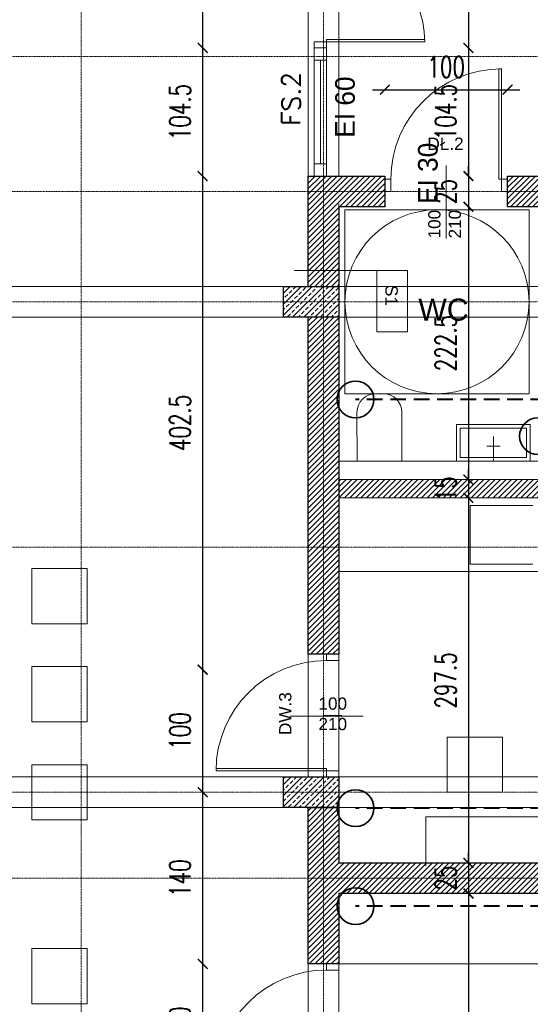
# Model space of a CAD drawing. Header units: millimetres. Extents: x -115268 to 140687, y -37779 to 24471.
# Tile 170 of 256: x 78775 to 79191, y -15617 to -14814. Entities that reach past the tile are written whole.
import ezdxf
from ezdxf.enums import TextEntityAlignment as Align

# ---------------------------------------------------------------- set-up
doc = ezdxf.new("R2010")
doc.units = ezdxf.units.MM
doc.header["$PDMODE"] = 2
doc.header["$PDSIZE"] = 1
for name, pattern in [('346-500', [1.5, 1, -0.5]), ('AUSGEZOGEN', [0]), ('DASHDOT', [1, 0.5, -0.25, 0, -0.25]), ('DASHED', [19.05, 12.7, -6.35])]:
    doc.linetypes.add(name, pattern=pattern)
doc.layers.get('0').update_dxf_attribs({"lineweight": 9})
for name, color, linetype, lineweight in [('A - STOLARKA - ZESTAWIENIE', 140, 'Continuous', 9), ('A opis', 1, 'Continuous', 13), ('A stolarka', 4, 'Continuous', 9), ('A wyp ruchome', 253, 'Continuous', 9), ('A_HATCH', 8, 'Continuous', 9), ('A_KONSTRUKCJA', 3, 'Continuous', 25), ('A_OSIE', 1, 'DASHDOT', 9), ('A_WIDOK', 253, 'Continuous', 9), ('\x9dciany', 7, 'Continuous', 9)]:
    doc.layers.add(name, color=color, linetype=linetype, lineweight=lineweight)
doc.layers.add('A_WYMIAR', color=253, linetype='Continuous', lineweight=5, transparency=0.2)
doc.styles.add('Arial', font='arial.ttf')
doc.styles.add('Arial CE', font='arial.ttf')
doc.styles.add('ROMANS', font='romanpl.shx', dxfattribs={"bigfont": 'romanbigpl.shx'})
doc.styles.add('romans 1-100', font='romans.shx', dxfattribs={"width": 0.7, "height": 17})
doc.dimstyles.new('___SKALA_1_100', dxfattribs={"dimscale": 10, "dimtxt": 17, "dimasz": 0.8, "dimexe": 2, "dimexo": 2, "dimgap": 1, "dimtad": 1, "dimdec": 4, "dimrnd": 0.5, "dimdsep": 46, "dimtxsty": 'romans 1-100', "dimblk": 'ARCHTICK', "dimcen": 0.1, "dimdle": 1, "dimse1": 1, "dimse2": 1, "dimadec": 0, "dimazin": 0, "dimtfac": 1, "dimtdec": 4, "dimtix": 1, "dimtmove": 0, "dimatfit": 3, "dimldrblk": 'ARCHTICK', "dimfxl": 6, "dimfxlon": 1, "dimtolj": 1, "dimarcsym": 0})

# ---------------------------------------------------------------- blocks, each defined once
blk = doc.blocks.new('AnonymMegaMac_nNn035')
at = {"layer": 'A stolarka', "color": 3, "linetype": 'AUSGEZOGEN', "lineweight": 0}
blk.add_line((38642.77, -8094.61), (38657.77, -8094.61), dxfattribs=at)
at = {"layer": 'A stolarka', "color": 7, "linetype": 'AUSGEZOGEN', "lineweight": 0}
for points in [[(38655.27, -8049.61), (38655.27, -8044.61), (38645.27, -8044.61), (38645.27, -8049.61)], [(38645.27, -8139.61), (38645.27, -8137.61), (38555.27, -8137.61), (38555.27, -8139.61)], [(38655.27, -8144.61), (38655.27, -8139.61), (38645.27, -8139.61), (38645.27, -8144.61)]]:
    blk.add_lwpolyline(points, close=True, dxfattribs=at)
at = {"layer": 'A stolarka', "color": 8, "linetype": 'AUSGEZOGEN', "lineweight": 0}
blk.add_arc((38645.27, -8139.61), 90, 90, 180, dxfattribs=at)
blk = doc.blocks.new('AnonymMegaMac_nNn036')
at = {"layer": 'A stolarka', "color": 3, "linetype": 'AUSGEZOGEN', "lineweight": 0}
blk.add_line((38642.77, -7854.61), (38657.77, -7854.61), dxfattribs=at)
at = {"layer": 'A stolarka', "color": 7, "linetype": 'AUSGEZOGEN', "lineweight": 0}
for points in [[(38655.27, -7809.61), (38655.27, -7804.61), (38645.27, -7804.61), (38645.27, -7809.61)], [(38645.27, -7899.61), (38645.27, -7897.61), (38555.27, -7897.61), (38555.27, -7899.61)], [(38655.27, -7904.61), (38655.27, -7899.61), (38645.27, -7899.61), (38645.27, -7904.61)]]:
    blk.add_lwpolyline(points, close=True, dxfattribs=at)
at = {"layer": 'A stolarka', "color": 8, "linetype": 'AUSGEZOGEN', "lineweight": 0}
blk.add_arc((38645.27, -7899.61), 90, 90, 180, dxfattribs=at)
blk = doc.blocks.new('AnonymMegaMac_nNn050')
at = {"layer": 'A stolarka', "color": 3, "linetype": 'AUSGEZOGEN', "lineweight": 0}
blk.add_line((38742.77, -7402.11), (38742.77, -7417.11), dxfattribs=at)
at = {"layer": 'A stolarka', "color": 7, "linetype": 'AUSGEZOGEN', "lineweight": 0}
for points in [[(38787.77, -7404.61), (38785.77, -7404.61), (38785.77, -7314.61), (38787.77, -7314.61)], [(38697.77, -7414.61), (38692.77, -7414.61), (38692.77, -7404.61), (38697.77, -7404.61)], [(38792.77, -7414.61), (38787.77, -7414.61), (38787.77, -7404.61), (38792.77, -7404.61)]]:
    blk.add_lwpolyline(points, close=True, dxfattribs=at)
at = {"layer": 'A stolarka', "color": 8, "linetype": 'AUSGEZOGEN', "lineweight": 0}
blk.add_arc((38787.77, -7404.61), 90, 90, 180, dxfattribs=at)
blk = doc.blocks.new('bateria_nNn054')
at = {"layer": 'A wyp ruchome', "color": 8, "linetype": 'AUSGEZOGEN', "lineweight": 0}
for points in [[(38781.23, -7634.61), (38781.23, -7614.61)], [(38775.85, -7622.3), (38786.62, -7622.3)]]:
    blk.add_lwpolyline(points, dxfattribs=at)
blk = doc.blocks.new('bateria1_nNn053')
blk.add_blockref('bateria_nNn054', (0, 0))
blk = doc.blocks.new('AnonymMegaMac_nNn058')
at = {"layer": 'A stolarka', "color": 3, "linetype": 'AUSGEZOGEN', "lineweight": 0}
blk.add_line((38647.77, -7239.61), (38632.77, -7239.61), dxfattribs=at)
at = {"layer": 'A stolarka', "color": 7, "linetype": 'AUSGEZOGEN', "lineweight": 0}
for points in [[(38635.27, -7199.61), (38635.27, -7194.61), (38645.27, -7194.61), (38645.27, -7199.61)], [(38635.27, -7284.61), (38635.27, -7279.61), (38645.27, -7279.61), (38645.27, -7284.61)], [(38645.27, -7279.61), (38645.27, -7277.61), (38725.27, -7277.61), (38725.27, -7279.61)]]:
    blk.add_lwpolyline(points, close=True, dxfattribs=at)
at = {"layer": 'A stolarka', "color": 8, "linetype": 'AUSGEZOGEN', "lineweight": 0}
blk.add_arc((38645.27, -7279.61), 80, 0, 90, dxfattribs=at)
blk = doc.blocks.new('_ArchTick')
at = {"color": 0, "linetype": 'ByBlock', "const_width": 0.15}
blk.add_lwpolyline([(-0.5, -0.5), (0.5, 0.5)], dxfattribs=at)
blk = doc.blocks.new('*D667')
at = {"layer": 'A_WYMIAR', "color": 0, "lineweight": -2, "transparency": 16777216}
blk.add_line((77844.19, -14224.16), (77844.19, -16664.16), dxfattribs=at)
at = {"layer": 'Defpoints', "color": 0, "transparency": 16777216}
for p in [(78014.57, -14234.16), (77844.19, -16654.16), (79014.57, -16654.16)]:
    blk.add_point(p, dxfattribs=at)
at = {"layer": 'A_WYMIAR', "color": 0, "lineweight": -2, "transparency": 16777216, "xscale": 8, "yscale": 8, "zscale": 8}
for p, rotation in [((77844.19, -14234.16), 90), ((77844.19, -16654.16), 270)]:
    blk.add_blockref('_ArchTick', p, dxfattribs=dict(at, rotation=rotation))
at = {"layer": 'A_WYMIAR', "color": 0, "transparency": 16777216, "insert": (77825.69, -15444.16), "char_height": 17, "attachment_point": 5, "rotation": 90, "style": 'romans 1-100'}
blk.add_mtext('\\A1;2420', dxfattribs=at)
blk = doc.blocks.new('*D704')
at = {"layer": 'A_WYMIAR', "color": 0, "lineweight": -2, "transparency": 16777216}
blk.add_line((78004.57, -17141.1), (80394.57, -17141.1), dxfattribs=at)
at = {"layer": 'Defpoints', "color": 0, "transparency": 16777216}
for p in [(78014.57, -14449.85), (80384.57, -16049.85), (80384.57, -17141.1)]:
    blk.add_point(p, dxfattribs=at)
at = {"layer": 'A_WYMIAR', "color": 0, "lineweight": -2, "transparency": 16777216, "xscale": 8, "yscale": 8, "zscale": 8, "rotation": 180}
blk.add_blockref('_ArchTick', (78014.57, -17141.1), dxfattribs=at)
at = {"layer": 'A_WYMIAR', "color": 0, "lineweight": -2, "transparency": 16777216, "xscale": 8, "yscale": 8, "zscale": 8}
blk.add_blockref('_ArchTick', (80384.57, -17141.1), dxfattribs=at)
at = {"layer": 'A_WYMIAR', "color": 0, "transparency": 16777216, "insert": (79199.57, -17122.6), "char_height": 17, "attachment_point": 5, "style": 'romans 1-100'}
blk.add_mtext('\\A1;2370', dxfattribs=at)
blk = doc.blocks.new('*D339')
at = {"layer": 'A_WYMIAR', "color": 0, "lineweight": -2, "transparency": 16777216}
blk.add_line((79140.16, -14647.16), (79140.16, -14847.16), dxfattribs=at)
at = {"layer": 'Defpoints', "color": 0, "transparency": 16777216}
for p in [(79034.57, -14657.16), (79019.57, -14837.16), (79140.16, -14837.16)]:
    blk.add_point(p, dxfattribs=at)
at = {"layer": 'A_WYMIAR', "color": 0, "lineweight": -2, "transparency": 16777216, "xscale": 8, "yscale": 8, "zscale": 8}
for p, rotation in [((79140.16, -14657.16), 90), ((79140.16, -14837.16), 270)]:
    blk.add_blockref('_ArchTick', p, dxfattribs=dict(at, rotation=rotation))
at = {"layer": 'A_WYMIAR', "color": 0, "transparency": 16777216, "insert": (79121.66, -14747.16), "char_height": 17, "attachment_point": 5, "rotation": 90, "style": 'romans 1-100'}
blk.add_mtext('\\A1;180', dxfattribs=at)
blk = doc.blocks.new('*D340')
at = {"layer": 'A_WYMIAR', "color": 0, "lineweight": -2, "transparency": 16777216}
blk.add_line((79140.16, -14827.16), (79140.16, -14951.66), dxfattribs=at)
at = {"layer": 'Defpoints', "color": 0, "transparency": 16777216}
for p in [(79019.57, -14837.16), (79035.8, -14941.66), (79140.16, -14941.66)]:
    blk.add_point(p, dxfattribs=at)
at = {"layer": 'A_WYMIAR', "color": 0, "lineweight": -2, "transparency": 16777216, "xscale": 8, "yscale": 8, "zscale": 8}
for p, rotation in [((79140.16, -14837.16), 90), ((79140.16, -14941.66), 270)]:
    blk.add_blockref('_ArchTick', p, dxfattribs=dict(at, rotation=rotation))
at = {"layer": 'A_WYMIAR', "color": 0, "transparency": 16777216, "insert": (79121.66, -14889.41), "char_height": 17, "attachment_point": 5, "rotation": 90, "style": 'romans 1-100'}
blk.add_mtext('\\A1;104.5', dxfattribs=at)
blk = doc.blocks.new('*D350')
at = {"layer": 'A_WYMIAR', "color": 0, "lineweight": -2, "transparency": 16777216}
for p, q in [((79140.16, -14941.66), (79140.16, -14933.66)), ((79140.16, -14941.66), (79140.16, -14966.66)), ((79140.16, -14966.66), (79140.16, -14974.66))]:
    blk.add_line(p, q, dxfattribs=at)
at = {"layer": 'Defpoints', "color": 0, "transparency": 16777216}
for p in [(79058.57, -14941.66), (79058.57, -14966.66), (79140.16, -14966.66)]:
    blk.add_point(p, dxfattribs=at)
at = {"layer": 'A_WYMIAR', "color": 0, "lineweight": -2, "transparency": 16777216, "xscale": 8, "yscale": 8, "zscale": 8}
for p, rotation in [((79140.16, -14941.66), 270), ((79140.16, -14966.66), 90)]:
    blk.add_blockref('_ArchTick', p, dxfattribs=dict(at, rotation=rotation))
at = {"layer": 'A_WYMIAR', "color": 0, "transparency": 16777216, "insert": (79121.66, -14954.16), "char_height": 17, "attachment_point": 5, "rotation": 90, "style": 'romans 1-100'}
blk.add_mtext('\\A1;25', dxfattribs=at)
blk = doc.blocks.new('*D351')
at = {"layer": 'A_WYMIAR', "color": 0, "lineweight": -2, "transparency": 16777216}
blk.add_line((79140.16, -14956.66), (79140.16, -15199.16), dxfattribs=at)
at = {"layer": 'Defpoints', "color": 0, "transparency": 16777216}
for p in [(79058.57, -14966.66), (79140.16, -15189.16), (79140.16, -15189.16)]:
    blk.add_point(p, dxfattribs=at)
at = {"layer": 'A_WYMIAR', "color": 0, "lineweight": -2, "transparency": 16777216, "xscale": 8, "yscale": 8, "zscale": 8}
for p, rotation in [((79140.16, -14966.66), 90), ((79140.16, -15189.16), 270)]:
    blk.add_blockref('_ArchTick', p, dxfattribs=dict(at, rotation=rotation))
at = {"layer": 'A_WYMIAR', "color": 0, "transparency": 16777216, "insert": (79121.66, -15077.91), "char_height": 17, "attachment_point": 5, "rotation": 90, "style": 'romans 1-100'}
blk.add_mtext('\\A1;222.5', dxfattribs=at)
blk = doc.blocks.new('*D352')
at = {"layer": 'A_WYMIAR', "color": 0, "lineweight": -2, "transparency": 16777216}
for p, q in [((79140.16, -15189.16), (79140.16, -15181.16)), ((79140.16, -15189.16), (79140.16, -15204.16)), ((79140.16, -15204.16), (79140.16, -15212.16))]:
    blk.add_line(p, q, dxfattribs=at)
at = {"layer": 'Defpoints', "color": 0, "transparency": 16777216}
for p in [(79140.16, -15189.16), (79136.21, -15204.16), (79140.16, -15204.16)]:
    blk.add_point(p, dxfattribs=at)
at = {"layer": 'A_WYMIAR', "color": 0, "lineweight": -2, "transparency": 16777216, "xscale": 8, "yscale": 8, "zscale": 8}
for p, rotation in [((79140.16, -15189.16), 270), ((79140.16, -15204.16), 90)]:
    blk.add_blockref('_ArchTick', p, dxfattribs=dict(at, rotation=rotation))
at = {"layer": 'A_WYMIAR', "color": 0, "transparency": 16777216, "insert": (79121.66, -15196.66), "char_height": 17, "attachment_point": 5, "rotation": 90, "style": 'romans 1-100'}
blk.add_mtext('\\A1;15', dxfattribs=at)
blk = doc.blocks.new('*D353')
at = {"layer": 'A_WYMIAR', "color": 0, "lineweight": -2, "transparency": 16777216}
blk.add_line((79140.16, -15194.16), (79140.16, -15511.66), dxfattribs=at)
at = {"layer": 'Defpoints', "color": 0, "transparency": 16777216}
for p in [(79136.21, -15204.16), (79136.21, -15501.66), (79140.16, -15501.66)]:
    blk.add_point(p, dxfattribs=at)
at = {"layer": 'A_WYMIAR', "color": 0, "lineweight": -2, "transparency": 16777216, "xscale": 8, "yscale": 8, "zscale": 8}
for p, rotation in [((79140.16, -15204.16), 90), ((79140.16, -15501.66), 270)]:
    blk.add_blockref('_ArchTick', p, dxfattribs=dict(at, rotation=rotation))
at = {"layer": 'A_WYMIAR', "color": 0, "transparency": 16777216, "insert": (79121.66, -15352.91), "char_height": 17, "attachment_point": 5, "rotation": 90, "style": 'romans 1-100'}
blk.add_mtext('\\A1;297.5', dxfattribs=at)
blk = doc.blocks.new('*D354')
at = {"layer": 'A_WYMIAR', "color": 0, "lineweight": -2, "transparency": 16777216}
for p, q in [((79140.16, -15501.66), (79140.16, -15493.66)), ((79140.16, -15501.66), (79140.16, -15526.66)), ((79140.16, -15526.66), (79140.16, -15534.66))]:
    blk.add_line(p, q, dxfattribs=at)
at = {"layer": 'Defpoints', "color": 0, "transparency": 16777216}
for p in [(79136.21, -15501.66), (79136.21, -15526.66), (79140.16, -15526.66)]:
    blk.add_point(p, dxfattribs=at)
at = {"layer": 'A_WYMIAR', "color": 0, "lineweight": -2, "transparency": 16777216, "xscale": 8, "yscale": 8, "zscale": 8}
for p, rotation in [((79140.16, -15501.66), 270), ((79140.16, -15526.66), 90)]:
    blk.add_blockref('_ArchTick', p, dxfattribs=dict(at, rotation=rotation))
at = {"layer": 'A_WYMIAR', "color": 0, "transparency": 16777216, "insert": (79121.66, -15514.16), "char_height": 17, "attachment_point": 5, "rotation": 90, "style": 'romans 1-100'}
blk.add_mtext('\\A1;25', dxfattribs=at)
blk = doc.blocks.new('*D355')
at = {"layer": 'A_WYMIAR', "color": 0, "lineweight": -2, "transparency": 16777216}
blk.add_line((79140.16, -15516.66), (79140.16, -15831.66), dxfattribs=at)
at = {"layer": 'Defpoints', "color": 0, "transparency": 16777216}
for p in [(79136.21, -15526.66), (79140.16, -15821.66), (79143.65, -15821.66)]:
    blk.add_point(p, dxfattribs=at)
at = {"layer": 'A_WYMIAR', "color": 0, "lineweight": -2, "transparency": 16777216, "xscale": 8, "yscale": 8, "zscale": 8}
for p, rotation in [((79140.16, -15526.66), 90), ((79140.16, -15821.66), 270)]:
    blk.add_blockref('_ArchTick', p, dxfattribs=dict(at, rotation=rotation))
at = {"layer": 'A_WYMIAR', "color": 0, "transparency": 16777216, "insert": (79121.66, -15674.16), "char_height": 17, "attachment_point": 5, "rotation": 90, "style": 'romans 1-100'}
blk.add_mtext('\\A1;295', dxfattribs=at)
blk = doc.blocks.new('*D388')
at = {"layer": 'A_WYMIAR', "color": 0, "lineweight": -2, "transparency": 16777216}
blk.add_line((78923.64, -15694.16), (78923.64, -15574.16), dxfattribs=at)
at = {"layer": 'Defpoints', "color": 0, "transparency": 16777216}
for p in [(78923.64, -15584.16), (79014.57, -15584.16), (79014.57, -15684.16)]:
    blk.add_point(p, dxfattribs=at)
at = {"layer": 'A_WYMIAR', "color": 0, "lineweight": -2, "transparency": 16777216, "xscale": 8, "yscale": 8, "zscale": 8}
for p, rotation in [((78923.64, -15584.16), 90), ((78923.64, -15684.16), 270)]:
    blk.add_blockref('_ArchTick', p, dxfattribs=dict(at, rotation=rotation))
at = {"layer": 'A_WYMIAR', "color": 0, "transparency": 16777216, "insert": (78905.14, -15634.16), "char_height": 17, "attachment_point": 5, "rotation": 90, "style": 'romans 1-100'}
blk.add_mtext('\\A1;100', dxfattribs=at)
blk = doc.blocks.new('*D389')
at = {"layer": 'A_WYMIAR', "color": 0, "lineweight": -2, "transparency": 16777216}
blk.add_line((78923.64, -15594.16), (78923.64, -15434.16), dxfattribs=at)
at = {"layer": 'Defpoints', "color": 0, "transparency": 16777216}
for p in [(78923.64, -15444.16), (79014.57, -15444.16), (79014.57, -15584.16)]:
    blk.add_point(p, dxfattribs=at)
at = {"layer": 'A_WYMIAR', "color": 0, "lineweight": -2, "transparency": 16777216, "xscale": 8, "yscale": 8, "zscale": 8}
for p, rotation in [((78923.64, -15444.16), 90), ((78923.64, -15584.16), 270)]:
    blk.add_blockref('_ArchTick', p, dxfattribs=dict(at, rotation=rotation))
at = {"layer": 'A_WYMIAR', "color": 0, "transparency": 16777216, "insert": (78905.14, -15514.16), "char_height": 17, "attachment_point": 5, "rotation": 90, "style": 'romans 1-100'}
blk.add_mtext('\\A1;140', dxfattribs=at)
blk = doc.blocks.new('*D390')
at = {"layer": 'A_WYMIAR', "color": 0, "lineweight": -2, "transparency": 16777216}
blk.add_line((78923.64, -15454.16), (78923.64, -15334.16), dxfattribs=at)
at = {"layer": 'Defpoints', "color": 0, "transparency": 16777216}
for p in [(78923.64, -15344.16), (79014.57, -15344.16), (79014.57, -15444.16)]:
    blk.add_point(p, dxfattribs=at)
at = {"layer": 'A_WYMIAR', "color": 0, "lineweight": -2, "transparency": 16777216, "xscale": 8, "yscale": 8, "zscale": 8}
for p, rotation in [((78923.64, -15344.16), 90), ((78923.64, -15444.16), 270)]:
    blk.add_blockref('_ArchTick', p, dxfattribs=dict(at, rotation=rotation))
at = {"layer": 'A_WYMIAR', "color": 0, "transparency": 16777216, "insert": (78905.14, -15394.16), "char_height": 17, "attachment_point": 5, "rotation": 90, "style": 'romans 1-100'}
blk.add_mtext('\\A1;100', dxfattribs=at)
blk = doc.blocks.new('*D391')
at = {"layer": 'A_WYMIAR', "color": 0, "lineweight": -2, "transparency": 16777216}
blk.add_line((78923.64, -15354.16), (78923.64, -14931.66), dxfattribs=at)
at = {"layer": 'Defpoints', "color": 0, "transparency": 16777216}
for p in [(78923.64, -14941.66), (79014.57, -14941.66), (79014.57, -15344.16)]:
    blk.add_point(p, dxfattribs=at)
at = {"layer": 'A_WYMIAR', "color": 0, "lineweight": -2, "transparency": 16777216, "xscale": 8, "yscale": 8, "zscale": 8}
for p, rotation in [((78923.64, -14941.66), 90), ((78923.64, -15344.16), 270)]:
    blk.add_blockref('_ArchTick', p, dxfattribs=dict(at, rotation=rotation))
at = {"layer": 'A_WYMIAR', "color": 0, "transparency": 16777216, "insert": (78905.14, -15142.91), "char_height": 17, "attachment_point": 5, "rotation": 90, "style": 'romans 1-100'}
blk.add_mtext('\\A1;402.5', dxfattribs=at)
blk = doc.blocks.new('*D392')
at = {"layer": 'A_WYMIAR', "color": 0, "lineweight": -2, "transparency": 16777216}
blk.add_line((78923.64, -14951.66), (78923.64, -14827.16), dxfattribs=at)
at = {"layer": 'Defpoints', "color": 0, "transparency": 16777216}
for p in [(78923.64, -14837.16), (79014.57, -14837.16), (79014.57, -14941.66)]:
    blk.add_point(p, dxfattribs=at)
at = {"layer": 'A_WYMIAR', "color": 0, "lineweight": -2, "transparency": 16777216, "xscale": 8, "yscale": 8, "zscale": 8}
for p, rotation in [((78923.64, -14837.16), 90), ((78923.64, -14941.66), 270)]:
    blk.add_blockref('_ArchTick', p, dxfattribs=dict(at, rotation=rotation))
at = {"layer": 'A_WYMIAR', "color": 0, "transparency": 16777216, "insert": (78905.14, -14889.41), "char_height": 17, "attachment_point": 5, "rotation": 90, "style": 'romans 1-100'}
blk.add_mtext('\\A1;104.5', dxfattribs=at)
blk = doc.blocks.new('*D393')
at = {"layer": 'A_WYMIAR', "color": 0, "lineweight": -2, "transparency": 16777216}
blk.add_line((78923.64, -14847.16), (78923.64, -14647.16), dxfattribs=at)
at = {"layer": 'Defpoints', "color": 0, "transparency": 16777216}
for p in [(78923.64, -14657.16), (79014.57, -14657.16), (79014.57, -14837.16)]:
    blk.add_point(p, dxfattribs=at)
at = {"layer": 'A_WYMIAR', "color": 0, "lineweight": -2, "transparency": 16777216, "xscale": 8, "yscale": 8, "zscale": 8}
for p, rotation in [((78923.64, -14657.16), 90), ((78923.64, -14837.16), 270)]:
    blk.add_blockref('_ArchTick', p, dxfattribs=dict(at, rotation=rotation))
at = {"layer": 'A_WYMIAR', "color": 0, "transparency": 16777216, "insert": (78905.14, -14747.16), "char_height": 17, "attachment_point": 5, "rotation": 90, "style": 'romans 1-100'}
blk.add_mtext('\\A1;180', dxfattribs=at)
blk = doc.blocks.new('*D424')
at = {"layer": 'A_WYMIAR', "color": 0, "lineweight": -2, "transparency": 16777216}
blk.add_line((79062.07, -14871.21), (79182.07, -14871.21), dxfattribs=at)
at = {"layer": 'Defpoints', "color": 0, "transparency": 16777216}
for p in [(79172.07, -14871.21), (79072.07, -14944.16), (79172.07, -14944.16)]:
    blk.add_point(p, dxfattribs=at)
at = {"layer": 'A_WYMIAR', "color": 0, "lineweight": -2, "transparency": 16777216, "xscale": 8, "yscale": 8, "zscale": 8, "rotation": 180}
blk.add_blockref('_ArchTick', (79072.07, -14871.21), dxfattribs=at)
at = {"layer": 'A_WYMIAR', "color": 0, "lineweight": -2, "transparency": 16777216, "xscale": 8, "yscale": 8, "zscale": 8}
blk.add_blockref('_ArchTick', (79172.07, -14871.21), dxfattribs=at)
at = {"layer": 'A_WYMIAR', "color": 0, "transparency": 16777216, "insert": (79122.07, -14852.71), "char_height": 17, "attachment_point": 5, "style": 'romans 1-100'}
blk.add_mtext('\\A1;100', dxfattribs=at)

msp = doc.modelspace()

# ---------------------------------------------------------------- hatches: boundary and pattern name
at = {"layer": 'A_HATCH', "true_color": 0x636466, "transparency": 33554687}
h = msp.add_hatch(dxfattribs=at)
h.set_pattern_fill('ANSI31', color=251)
h.set_pattern_definition([(45, (4833.216, -605.403), (-2.24506403, 2.24506403), [])])
h.paths.add_polyline_path([(79434.57106, -16027.2766), (79409.57106, -16027.2766), (79409.57106, -16444.16092), (79434.57106, -16444.16092)])
h.paths.add_polyline_path([(79434.57106, -15444.16092), (79409.57106, -15444.16092), (79409.57106, -15501.66092), (79034.57106, -15501.66092), (79034.57106, -15456.66092), (79009.57106, -15456.66092), (79009.57106, -15584.16092), (79034.57106, -15584.16092), (79034.57106, -15526.66092), (79409.57106, -15526.66092), (79409.57106, -15584.16092), (79434.57106, -15584.16092)])
h.paths.add_polyline_path([(79434.57106, -14944.16092), (79377.07106, -14944.16092), (79377.07106, -14964.16092), (79409.57451, -14963.97501), (79409.57451, -15343.97501), (79434.57106, -15344.16092)])
h.paths.add_polyline_path([(79277.07106, -14941.66092), (79172.07106, -14941.66092), (79172.07106, -14966.66092), (79277.07106, -14966.66092)])
h.paths.add_polyline_path([(80029.57106, -15844.16092), (79889.57106, -15844.16092), (79889.57106, -15869.16092), (80002.07106, -15869.16092), (80002.07106, -16044.16092), (80027.07106, -16044.16092), (80027.07106, -15869.16092), (80029.57106, -15869.16092)])
h.paths.add_polyline_path([(80027.07106, -16044.16092), (80002.07106, -16044.16092), (80002.07106, -16144.16092), (80027.07106, -16144.16092)])
h.paths.add_polyline_path([(80027.07106, -16144.16092), (80002.07106, -16144.16092), (80002.07106, -16199.16092), (80027.07106, -16199.16092)])
h.paths.add_polyline_path([(80274.57106, -15844.16092), (80124.57106, -15844.16092), (80124.57106, -15869.16092), (80274.57106, -15869.16092)])
h.paths.add_polyline_path([(80359.57106, -15844.16092), (80274.57106, -15844.16092), (80274.57106, -15869.16092), (80359.57106, -15869.16092)])
h.paths.add_polyline_path([(80124.57106, -15844.16092), (80119.57106, -15844.16092), (80119.57106, -15869.16092), (80124.57106, -15869.16092)])
h.paths.add_polyline_path([(79009.57106, -15831.66092), (79034.57106, -15831.66092), (79034.57106, -15846.66092), (79409.57106, -15846.66092), (79409.57106, -15927.2766), (79434.57106, -15927.2766), (79434.57106, -15684.16092), (79409.57106, -15684.16092), (79409.57106, -15821.66092), (79034.57106, -15821.66092), (79034.57106, -15684.16092), (79009.57106, -15684.16092)])
h.paths.add_polyline_path([(79034.57106, -15856.66092), (79009.57106, -15856.66092), (79009.57106, -15927.2766), (79034.57106, -15927.2766)])
h.paths.add_polyline_path([(79614.57106, -15831.16092), (79639.57106, -15831.16092), (79639.57106, -15456.66092), (79614.57106, -15456.66092)])
h.paths.add_polyline_path([(79654.57106, -15844.16092), (79654.57106, -15869.16092), (79799.57106, -15869.16092), (79799.57106, -15844.16092)])
h.paths.add_polyline_path([(79639.57106, -15869.16092), (79614.57106, -15869.16092), (79614.57106, -15984.16092), (79624.57106, -15984.16092), (79639.57106, -15984.16092)])
h.paths.add_polyline_path([(79627.07106, -15856.66092), (79627.07106, -15857.28592), (79627.72895, -15856.66092)])
h.paths.add_polyline_path([(79614.57106, -15031.66092), (79639.57106, -15031.66092), (79639.57106, -14944.16092), (79614.57106, -14944.16092)])
h.paths.add_polyline_path([(79639.57106, -15056.66092), (79614.57106, -15056.66092), (79614.57106, -15431.66092), (79639.57106, -15431.66092)])
h.paths.add_polyline_path([(79009.57106, -15031.66092), (79034.57106, -15031.66092), (79034.57106, -14966.66092), (79072.07106, -14966.66092), (79072.07106, -14941.66092), (79009.57106, -14941.66092)])
h.paths.add_polyline_path([(79009.57106, -15044.16092), (79012.07106, -15044.16092), (79009.57106, -15042.77203)])
h.paths.add_polyline_path([(79034.57106, -15056.66092), (79009.57106, -15056.66092), (79009.57106, -15331.66092), (79034.57106, -15331.66092)])
h = msp.add_hatch(dxfattribs=at)
h.set_pattern_fill('ANSI31', color=251)
h.set_pattern_definition([(45, (25823.836, -10011.816), (-2.24506403, 2.24506403), [])])
h.paths.add_polyline_path([(79409.57451, -15189.16092), (79232.07106, -15189.16092), (79232.07106, -14966.66092), (79217.07106, -14966.66092), (79217.07106, -15189.16092), (79034.57106, -15189.16092), (79034.57106, -15204.16092), (79409.57451, -15204.16092)])
at = {"layer": 'A_HATCH', "linetype": '346-500', "ltscale": 0.5, "transparency": 33554687}
h = msp.add_hatch(dxfattribs=at)
h.set_pattern_fill('ANSI33', color=256)
h.set_pattern_definition([(45, (3007.5975, -884.2525), (-4.49012806, 4.49012806), []), (45, (3012.0876, -884.2525), (-4.49012806, 4.49012806), [3.175, -1.5875])])
h.paths.add_polyline_path([(79034.57106, -15031.66092), (78989.57106, -15031.66092), (78989.57106, -15056.66092), (79034.57106, -15056.66092)])
at = {"layer": 'A_HATCH', "ltscale": 0.5, "transparency": 33554687}
h = msp.add_hatch(dxfattribs=at)
h.set_pattern_fill('ANSI33', color=256, angle=-2e-14)
h.paths.add_polyline_path([(79022.07106, -15444.16092), (78989.57106, -15444.16092), (78989.57106, -15456.66092), (79022.07106, -15456.66092)])
h.paths.add_polyline_path([(79022.07106, -15431.66092), (79009.57106, -15431.66092), (78989.57106, -15431.66092), (78989.57106, -15444.16092), (79022.07106, -15444.16092)])
h.paths.add_polyline_path([(79034.57106, -15431.66092), (79022.07106, -15431.66092), (79022.07106, -15444.16092), (79034.57106, -15444.16092)])
h.paths.add_polyline_path([(79034.57106, -15450.76157), (79034.57106, -15444.16092), (79022.07106, -15444.16092), (79022.07106, -15456.66092), (79033.17895, -15456.66092, -0.102075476)])
h.paths.add_polyline_path([(79034.57106, -15450.76157, 0.102075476), (79033.17895, -15456.66092), (79034.57106, -15456.66092)], flags=17)

# ---------------------------------------------------------------- linework, layer by layer
for p, q in [((79014.57106, -14941.66092), (79072.07106, -14941.66092)), ((79172.07106, -14941.66092), (79277.07106, -14941.66092)), ((79072.07106, -14964.16092), (79072.07106, -14944.16092)), ((79172.07106, -14964.16092), (79172.07106, -14944.16092)), ((79034.57106, -14966.66092), (79072.07106, -14966.66092)), ((79034.57106, -15204.16092), (79409.57451, -15204.16092)), ((79014.57106, -15331.66092), (79034.57106, -15331.66092))]:
    msp.add_line(p, q)
at = {"layer": 'A opis', "color": 0, "ltscale": 0.5}
for p, q in [((79122.07601, -14992.6346), (79122.07601, -14933.13689)), ((78994.8222, -15382.14516), (79054.31991, -15382.14516))]:
    msp.add_line(p, q, dxfattribs=at)
at = {"layer": 'A stolarka'}
for p, q in [((79024.57106, -14941.66092), (79024.57106, -14830.16092)), ((79014.57106, -14941.66092), (79014.57106, -14832.16092)), ((79019.57106, -14931.66092), (79019.57106, -14847.16092))]:
    msp.add_line(p, q, dxfattribs=at)
for points in [[(79024.57106, -14847.16092), (79024.57106, -14837.16092), (79014.57106, -14837.16092), (79014.57106, -14847.16092), (79024.57106, -14847.16092)], [(79024.57106, -14941.66092), (79024.57106, -14931.66092), (79014.57106, -14931.66092), (79014.57106, -14941.66092), (79024.57106, -14941.66092)]]:
    msp.add_lwpolyline(points, dxfattribs=at)
at = {"layer": 'A wyp ruchome'}
for p, q in [((79034.57106, -15264.16092), (79409.57451, -15264.16092)), ((79034.57106, -15584.16092), (79414.57106, -15584.16092))]:
    msp.add_line(p, q, dxfattribs=at)
msp.add_lwpolyline([(79085.89634, -15174.19437), (79085.87974, -15134.19438, 0.414213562), (79070.87352, -15119.2006), (79064.37308, -15119.20378, 0.414204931), (79049.3793, -15134.20956), (79049.39472, -15174.20897), (79085.89634, -15174.19334)], format="xyb", dxfattribs=at)
for points in [[(79130.53881, -15144.15907), (79190.53881, -15144.15907), (79190.53881, -15174.15907), (79130.53881, -15174.15907)], [(79133.53881, -15147.15907), (79187.53881, -15147.15907), (79187.53881, -15171.15907), (79133.53881, -15171.15907)], [(78784.57106, -15261.66092), (78829.57106, -15261.66092), (78829.57106, -15306.66092), (78784.57106, -15306.66092)], [(78784.57106, -15341.66092), (78829.57106, -15341.66092), (78829.57106, -15386.66092), (78784.57106, -15386.66092)], [(79122.92885, -15444.16092), (79122.92885, -15399.16092), (79167.92885, -15399.16092), (79167.92885, -15444.16092)], [(78784.57106, -15421.66092), (78829.57106, -15421.66092), (78829.57106, -15466.66092), (78784.57106, -15466.66092)], [(78784.57106, -15571.66092), (78829.57106, -15571.66092), (78829.57106, -15616.66092), (78784.57106, -15616.66092)]]:
    msp.add_lwpolyline(points, close=True, dxfattribs=at)
for points in [[(79217.07106, -15174.15921), (79034.57106, -15174.15763), (79034.57106, -15204.16092)], [(79192.59417, -15258.16092), (79141.59417, -15258.16092), (79141.59417, -15210.16092), (79192.59417, -15210.16092)], [(79105.42885, -15464.16092), (79345.42885, -15464.16092), (79345.42885, -15504.16092)], [(79105.42885, -15504.16092), (79105.42885, -15464.16092)]]:
    msp.add_lwpolyline(points, dxfattribs=at)
at = {"layer": 'A_KONSTRUKCJA', "color": 5, "linetype": 'DASHED', "lineweight": 40}
for p, q in [((79584.57106, -15123.79176), (79048.17295, -15123.79176)), ((79584.57106, -15457.08522), (79048.17295, -15457.08522)), ((79584.57106, -15537.06989), (79048.17295, -15537.06989))]:
    msp.add_line(p, q, dxfattribs=at)
at = {"layer": 'A_KONSTRUKCJA'}
msp.add_lwpolyline([(79009.57106, -15031.66092), (79009.57106, -14941.66092), (79072.07106, -14941.66092), (79072.07106, -14966.66092), (79034.57106, -14966.66092), (79034.57106, -15331.66092), (79009.57106, -15331.66092), (79009.57106, -15056.66092)], dxfattribs=at)
for points in [[(79172.07106, -14941.66092), (79277.07106, -14941.66092), (79277.07106, -14966.66092), (79172.07106, -14966.66092)], [(79034.57106, -15456.66092), (79034.57106, -15501.66092), (79409.57106, -15501.66092), (79409.57106, -15444.16092), (79434.57106, -15444.16092), (79434.57106, -15584.16092), (79409.57106, -15584.16092), (79409.57106, -15526.66092), (79034.57106, -15526.66092), (79034.57106, -15584.16092), (79009.57106, -15584.16092), (79009.57106, -15456.66092)]]:
    msp.add_lwpolyline(points, close=True, dxfattribs=at)
at = {"layer": 'A_KONSTRUKCJA', "ltscale": 0.5}
for points in [[(78989.57106, -15031.66092), (79034.57106, -15031.66092), (79034.57106, -15056.66092), (78989.57106, -15056.66092)], [(78989.57106, -15031.66092), (79034.57106, -15031.66092), (79034.57106, -15056.66092), (78989.57106, -15056.66092)], [(78989.57106, -15431.66092), (79034.57106, -15431.66092), (79034.57106, -15456.66092), (78989.57106, -15456.66092)]]:
    msp.add_lwpolyline(points, close=True, dxfattribs=at)
at = {"layer": 'A_OSIE', "ltscale": 0.3}
for p, q in [((78824.57106, -17157.58662), (78824.57106, -13920.52461)), ((79022.07106, -17157.58662), (79022.07106, -13920.52461)), ((80675.91005, -14844.16092), (77774.94766, -14844.16092)), ((77774.94766, -14954.16092), (80675.91005, -14954.16092)), ((80675.91005, -15044.16092), (77774.94766, -15044.16092)), ((80675.91005, -15244.16092), (77774.94766, -15244.16092)), ((80675.91005, -15444.16092), (77774.94766, -15444.16092)), ((77774.94766, -15514.16092), (80675.91005, -15514.16092))]:
    msp.add_line(p, q, dxfattribs=at)
at = {"layer": 'A_WIDOK', "color": 6, "linetype": '346-500', "ltscale": 0.5}
for p, q in [((79009.57106, -14657.16092), (79009.57106, -14944.16092)), ((79034.57106, -14941.66092), (79034.57106, -14657.16092))]:
    msp.add_line(p, q, dxfattribs=at)
for points in [[(78129.57106, -15031.66092), (80274.57106, -15031.66092)], [(80274.57106, -15056.66092), (78129.57106, -15056.66092)], [(78129.57106, -15431.66092), (80274.57106, -15431.66092)], [(80274.57106, -15456.66092), (78129.57106, -15456.66092)]]:
    msp.add_lwpolyline(points, dxfattribs=at)
for points in [[(79009.57106, -15331.66092), (79034.57106, -15331.66092), (79034.57106, -15431.66092), (79009.57106, -15431.66092)], [(79009.57106, -15584.16092), (79034.57106, -15584.16092), (79034.57106, -15684.16092), (79009.57106, -15684.16092)]]:
    msp.add_lwpolyline(points, close=True, dxfattribs=at)
at = {"layer": 'A_WIDOK', "linetype": '346-500', "ltscale": 0.5}
msp.add_lwpolyline([(78129.57106, -15431.66092), (80274.57106, -15431.66092)], dxfattribs=at)
at = {"layer": 'A_WYMIAR'}
msp.add_lwpolyline([(78998.19033, -15018.76242), (79090.64569, -15018.76242), (79090.64569, -15068.76242), (79070.64569, -15068.76242), (79065.64569, -15068.76242), (79065.64569, -15018.76242)], dxfattribs=at)
at = {"layer": 'A_WYMIAR', "color": 5, "lineweight": 35}
for centre in [(79048.17295, -15123.79176), (79048.17295, -15457.08522), (79048.17295, -15537.06989)]:
    msp.add_circle(centre, 15, dxfattribs=at)
at = {"layer": 'A_WYMIAR', "color": 1, "lineweight": 35}
msp.add_circle((79196.87889, -15153.79176), 15, dxfattribs=at)
at = {"layer": '\x9dciany'}
for p, q in [((79009.57106, -15031.66092), (79009.57106, -14944.16092)), ((79034.57106, -15189.16092), (79034.57106, -14964.16092)), ((79039.57106, -14969.16092), (79189.57106, -14969.16092)), ((79039.57106, -15119.16092), (79039.57106, -14969.16092)), ((79189.57106, -15119.16092), (79189.57106, -14969.16092)), ((79009.57106, -15331.66092), (79009.57106, -15056.66092)), ((79039.57106, -15119.16092), (79189.57106, -15119.16092)), ((79034.57106, -15189.16092), (79217.07106, -15189.16092)), ((79034.57106, -15331.66092), (79034.57106, -15204.16092))]:
    msp.add_line(p, q, dxfattribs=at)
msp.add_circle((79114.57106, -15044.16092), 75, dxfattribs=at)

# ---------------------------------------------------------------- block references
msp.add_blockref('bateria1_nNn053', (40379.3044, -7539.55034))
at = {"layer": 'A stolarka'}
for name, p in [('AnonymMegaMac_nNn058', (40379.3044, -7552.55034)), ('AnonymMegaMac_nNn050', (40379.3044, -7539.55034)), ('AnonymMegaMac_nNn036', (40379.3044, -7527.05034)), ('AnonymMegaMac_nNn035', (40379.3044, -7539.55034))]:
    msp.add_blockref(name, p, dxfattribs=at)

# ---------------------------------------------------------------- texts
at = {"layer": 'A - STOLARKA - ZESTAWIENIE', "color": 240, "true_color": 0xed1f24, "insert": (78988.18741, -14900.52931), "char_height": 15, "width": 1942.4424976, "attachment_point": 1, "rotation": 90, "style": 'ROMANS'}
msp.add_mtext('{\\Fromans|c238;FS.2}', dxfattribs=at)
at = {"layer": 'A_HATCH', "char_height": 10, "attachment_point": 1, "style": 'Arial'}
for s, width, heights, insert in [('DŁ.2', 473.6976626, [9.22219], (79106.75374, -14910.30782)), ('100\\P210', 89.6345912, [30.02254], (79017.98357, -15366.82288))]:
    msp.add_mtext_dynamic_manual_height_columns(s, width=width, gutter_width=1.25, heights=heights, dxfattribs=dict(at, insert=insert))
for s, width, heights, insert, rotation in [('100\\P210', 89.6345912, [30.02254], (79107.41693, -14992.50186), 90), ('S1', 473.6976626, [9.22219], (79082.54611, -15030.46326), 270), ('DW.3', 473.6976626, [9.22219], (78985.93247, -15397.46743), 90)]:
    msp.add_mtext_dynamic_manual_height_columns(s, width=width, gutter_width=1.25, heights=heights, dxfattribs=dict(at, insert=insert, rotation=rotation))
at = {"layer": 'A_WYMIAR', "color": 240, "true_color": 0xed1f24}
msp.add_text('EI 60', height=16, rotation=90, dxfattribs=at).set_placement((79047.57965, -14910.36913))
at = {"layer": 'A_WYMIAR', "color": 7}
msp.add_text('EI 30', height=16, rotation=90, dxfattribs=at).set_placement((79115.08034, -14964.41129))
at = {"layer": '\x9dciany', "style": 'Arial CE', "width": 0.979625}
msp.add_text('WC', height=18, dxfattribs=at).set_placement((79099.3044, -15059.55034), (79140.3444, -15059.55034), align=Align.FIT)

# ---------------------------------------------------------------- dimensions: what is measured, and where the dimension line sits
at = {"layer": 'A_WYMIAR'}
for base, p1, p2, picture, middle in [((77844.19075, -16654.16092), (78014.57106, -14234.16092), (79014.57106, -16654.16092), '*D667', (77825.69075, -15444.16092)), ((79140.1577, -14966.66092), (79058.56611, -14941.66092), (79058.56611, -14966.66092), '*D350', (79121.6577, -14954.16092))]:
    dim = msp.add_linear_dim(base=base, p1=p1, p2=p2, angle=90, dimstyle='___SKALA_1_100', dxfattribs=at)
    dim.commit()
    dim.dimension.update_dxf_attribs({"geometry": picture, "text_midpoint": middle})
for base, p1, p2, picture, middle in [((80384.57106, -17141.09997), (78014.57106, -14449.84755), (80384.57106, -16049.84755), '*D704', (79199.57106, -17122.59997)), ((79172.07106, -14871.20585), (79072.07106, -14944.16092), (79172.07106, -14944.16092), '*D424', (79122.07106, -14852.70585))]:
    dim = msp.add_linear_dim(base=base, p1=p1, p2=p2, dimstyle='___SKALA_1_100', dxfattribs=at)
    dim.commit()
    dim.dimension.update_dxf_attribs({"geometry": picture, "text_midpoint": middle})
for base, p1, p2, picture, middle in [((78923.63688, -14657.16092), (79014.57106, -14837.16092), (79014.57106, -14657.16092), '*D393', (78905.13688, -14747.16092)), ((79140.1577, -14837.16092), (79034.57106, -14657.16092), (79019.57106, -14837.16092), '*D339', (79121.6577, -14747.16092)), ((78923.63688, -14837.16092), (79014.57106, -14941.66092), (79014.57106, -14837.16092), '*D392', (78905.13688, -14889.41092)), ((79140.1577, -14941.66092), (79019.57106, -14837.16092), (79035.80401, -14941.66092), '*D340', (79121.6577, -14889.41092)), ((78923.63688, -14941.66092), (79014.57106, -15344.16092), (79014.57106, -14941.66092), '*D391', (78905.13688, -15142.91092)), ((79140.1577, -15189.16092), (79058.56611, -14966.66092), (79140.1577, -15189.16092), '*D351', (79121.6577, -15077.91092)), ((79140.1577, -15204.16092), (79140.1577, -15189.16092), (79136.21372, -15204.16092), '*D352', (79121.6577, -15196.66092)), ((79140.1577, -15501.66092), (79136.21372, -15204.16092), (79136.21372, -15501.66092), '*D353', (79121.6577, -15352.91092)), ((78923.63688, -15344.16092), (79014.57106, -15444.16092), (79014.57106, -15344.16092), '*D390', (78905.13688, -15394.16092)), ((78923.63688, -15444.16092), (79014.57106, -15584.16092), (79014.57106, -15444.16092), '*D389', (78905.13688, -15514.16092)), ((79140.1577, -15526.66092), (79136.21372, -15501.66092), (79136.21372, -15526.66092), '*D354', (79121.6577, -15514.16092)), ((79140.1577, -15821.66092), (79136.21372, -15526.66092), (79143.65435, -15821.66092), '*D355', (79121.6577, -15674.16092)), ((78923.63688, -15584.16092), (79014.57106, -15684.16092), (79014.57106, -15584.16092), '*D388', (78905.13688, -15634.16092))]:
    dim = msp.add_linear_dim(base=base, p1=p1, p2=p2, angle=90, dimstyle='___SKALA_1_100', override={"dimtmove": 1}, dxfattribs=at)
    dim.commit()
    dim.dimension.update_dxf_attribs({"geometry": picture, "text_midpoint": middle})

doc.saveas('drawing.dxf')
